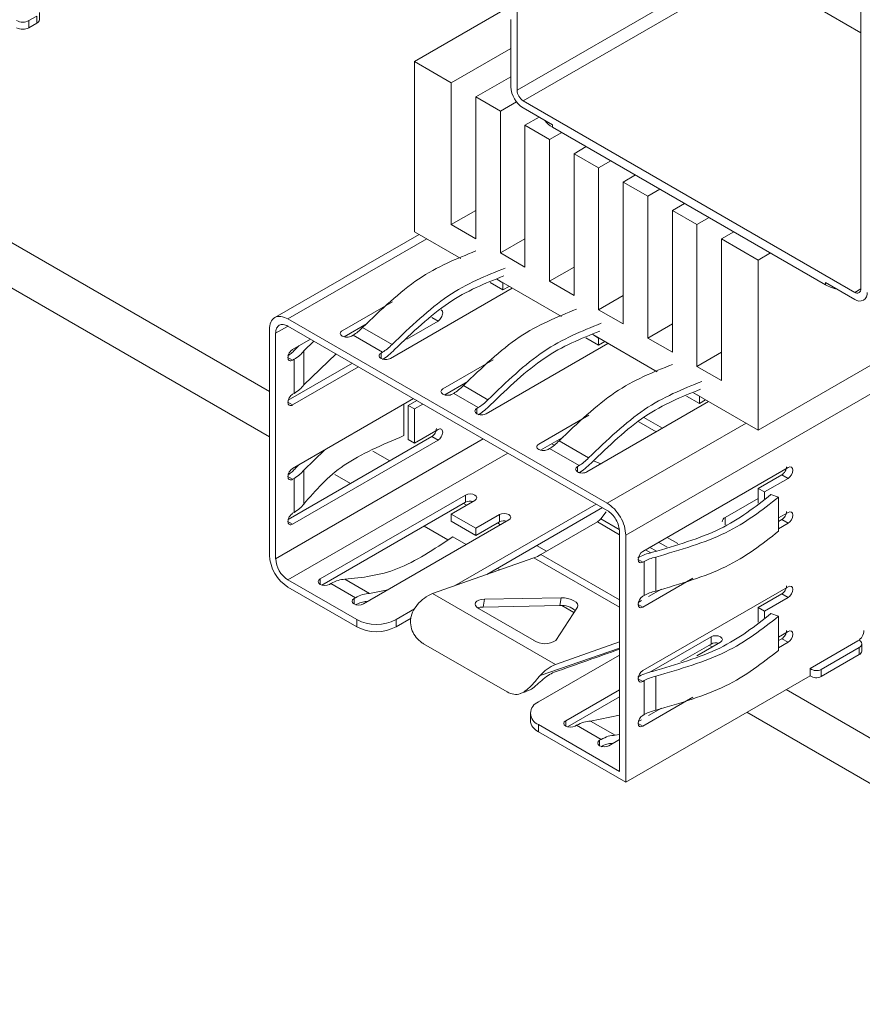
# Model space of a CAD drawing. Header units: millimetres. Extents: x -627 to -39, y 19 to 517.
# Tile 39 of 46: x -170 to -146, y 357 to 385. Entities that reach past the tile are written whole.
import ezdxf

# ---------------------------------------------------------------- set-up
doc = ezdxf.new("R2010")
doc.units = ezdxf.units.MM
doc.layers.get('0').update_dxf_attribs({"lineweight": 20})

msp = doc.modelspace()

# ---------------------------------------------------------------- linework, layer by layer
at = {"color": 7, "linetype": 'Continuous', "lineweight": 15}
for p, q in [((-155.604, 383.075), (-155.604, 390.608)), ((-145.705, 389.425), (-145.705, 384.893)), ((-148.435, 386.308), (-145.705, 384.732)), ((-169.354, 385.107), (-169.354, 385.314)), ((-155.836, 385.474), (-158.559, 383.903)), ((-169.658, 385.08), (-169.428, 385.212)), ((-169.658, 384.872), (-169.658, 385.08)), ((-169.428, 385.005), (-169.658, 384.872)), ((-169.428, 385.005), (-169.428, 385.212)), ((-155.781, 385.116), (-155.781, 383.177)), ((-145.705, 384.893), (-145.705, 377.36)), ((-155.781, 384.282), (-157.498, 383.291)), ((-158.559, 379.004), (-158.559, 383.903)), ((-158.559, 383.903), (-157.498, 383.291)), ((-157.498, 383.291), (-157.498, 379.208)), ((-155.781, 383.465), (-156.791, 382.882)), ((-156.791, 378.8), (-156.791, 382.882)), ((-156.791, 382.882), (-156.084, 382.474)), ((-155.62, 382.742), (-156.084, 382.474)), ((-145.882, 377.258), (-155.428, 382.769)), ((-156.084, 382.474), (-156.084, 378.391)), ((-155.428, 382.565), (-154.587, 382.079)), ((-154.97, 382.301), (-155.377, 382.066)), ((-155.377, 377.983), (-155.377, 382.066)), ((-155.377, 382.066), (-154.67, 381.658)), ((-154.318, 381.861), (-154.67, 381.658)), ((-154.587, 382.079), (-154.587, 382.016)), ((-154.587, 382.016), (-146.723, 377.476)), ((-175.437, 381.74), (-162.734, 374.407)), ((-154.67, 381.658), (-154.67, 377.575)), ((-153.611, 381.452), (-153.963, 381.25)), ((-176.568, 381.087), (-162.734, 373.1)), ((-153.963, 377.167), (-153.963, 381.25)), ((-153.963, 381.25), (-153.255, 380.841)), ((-152.904, 381.044), (-153.255, 380.841)), ((-153.255, 380.841), (-153.255, 376.759)), ((-152.197, 380.636), (-152.548, 380.433)), ((-152.548, 376.35), (-152.548, 380.433)), ((-152.548, 380.433), (-151.841, 380.025)), ((-151.49, 380.228), (-151.841, 380.025)), ((-151.841, 380.025), (-151.841, 375.942)), ((-156.791, 379.616), (-157.498, 379.208)), ((-150.783, 379.82), (-151.134, 379.617)), ((-151.134, 375.534), (-151.134, 379.617)), ((-151.134, 379.617), (-150.427, 379.209)), ((-150.076, 379.411), (-150.427, 379.209)), ((-157.226, 378.234), (-158.559, 379.004)), ((-157.498, 379.208), (-156.791, 378.8)), ((-150.427, 379.209), (-150.427, 375.126)), ((-149.368, 379.003), (-149.72, 378.8)), ((-158.426, 378.927), (-162.579, 376.53)), ((-155.377, 378.8), (-156.084, 378.391)), ((-149.72, 374.718), (-149.72, 378.8)), ((-149.72, 378.8), (-148.659, 378.188)), ((-156.084, 378.391), (-155.377, 377.983)), ((-148.308, 378.391), (-148.659, 378.188)), ((-148.659, 378.188), (-148.659, 373.289)), ((-153.963, 377.983), (-154.67, 377.575)), ((-140.584, 377.951), (-148.659, 373.289)), ((-154.327, 376.561), (-156.185, 377.633)), ((-156.185, 377.633), (-156.013, 377.534)), ((-154.67, 377.575), (-153.963, 377.167)), ((-155.744, 377.379), (-159.252, 375.354)), ((-156.013, 377.327), (-156.379, 377.538)), ((-156.013, 377.327), (-156.013, 377.534)), ((-155.834, 377.43), (-156.013, 377.327)), ((-146.723, 377.539), (-145.882, 377.054)), ((-146.723, 377.476), (-146.723, 377.539)), ((-152.548, 377.167), (-153.255, 376.759)), ((-160.638, 376.154), (-159.194, 376.988)), ((-153.255, 376.759), (-152.548, 376.35)), ((-153.008, 371.187), (-162.2, 376.493)), ((-158.06, 376.535), (-157.88, 376.431)), ((-162.734, 376.185), (-162.734, 369.694)), ((-162.2, 376.286), (-153.008, 370.979)), ((-159.918, 376.362), (-160.583, 375.978)), ((-159.201, 375.759), (-160.05, 376.249)), ((-157.88, 376.431), (-158.779, 375.912)), ((-151.134, 376.35), (-151.841, 375.942)), ((-162.554, 369.59), (-162.554, 376.082)), ((-162.066, 375.615), (-161.552, 375.912)), ((-160.327, 376.024), (-160.369, 375.999)), ((-159.478, 375.534), (-160.327, 376.024)), ((-153.255, 375.735), (-153.622, 375.946)), ((-151.569, 374.969), (-153.427, 376.041)), ((-153.427, 376.041), (-153.255, 375.942)), ((-153.255, 375.735), (-153.255, 375.942)), ((-151.841, 375.942), (-151.134, 375.534)), ((-161.884, 375.721), (-161.983, 375.626)), ((-161.747, 375.571), (-161.452, 375.854)), ((-152.987, 375.787), (-156.494, 373.762)), ((-153.076, 375.838), (-153.255, 375.735)), ((-162.024, 375.33), (-162.066, 375.305)), ((-162.024, 374.35), (-162.024, 375.33)), ((-161.747, 374.591), (-161.747, 375.571)), ((-161.747, 374.591), (-160.814, 375.485)), ((-159.478, 375.534), (-159.52, 375.509)), ((-157.739, 374.481), (-156.295, 375.314)), ((-149.72, 375.534), (-150.427, 375.126)), ((-162.191, 374.15), (-160.346, 375.215)), ((-160.166, 375.112), (-162.066, 374.015)), ((-150.427, 375.126), (-149.72, 374.718)), ((-157.019, 374.689), (-157.684, 374.305)), ((-156.444, 374.167), (-157.151, 374.575)), ((-162.024, 374.35), (-162.066, 374.325)), ((-162.066, 372.186), (-158.582, 374.197)), ((-157.427, 374.35), (-157.47, 374.326)), ((-156.72, 373.942), (-157.427, 374.35)), ((-150.356, 374.061), (-150.723, 374.272)), ((-148.659, 373.289), (-150.528, 374.368)), ((-150.528, 374.368), (-150.356, 374.268)), ((-150.356, 374.061), (-150.356, 374.268)), ((-158.866, 374.033), (-158.866, 373.132)), ((-158.738, 374.004), (-158.493, 374.146)), ((-158.738, 374.004), (-158.559, 373.9)), ((-158.738, 373.024), (-158.738, 374.004)), ((-158.313, 374.042), (-158.559, 373.9)), ((-158.559, 373.9), (-158.559, 372.92)), ((-156.72, 373.942), (-156.763, 373.917)), ((-150.088, 374.113), (-153.595, 372.089)), ((-150.177, 374.165), (-150.356, 374.061)), ((-154.981, 372.889), (-153.537, 373.722)), ((-151.954, 373.656), (-151.417, 373.346)), ((-151.597, 373.242), (-152.098, 373.531)), ((-162.191, 370.72), (-158.06, 373.106)), ((-158.559, 372.92), (-157.88, 373.312)), ((-158.06, 373.106), (-157.88, 373.002)), ((-154.261, 373.097), (-154.927, 372.713)), ((-157.88, 373.002), (-162.066, 370.585)), ((-158.738, 373.024), (-158.559, 372.92)), ((-154.67, 372.758), (-154.712, 372.734)), ((-153.821, 372.268), (-154.67, 372.758)), ((-154.523, 372.861), (-154.609, 372.896)), ((-153.544, 372.493), (-154.393, 372.983)), ((-161.747, 372.141), (-161.147, 372.716)), ((-159.757, 372.689), (-159.27, 372.407)), ((-161.884, 372.291), (-161.983, 372.196)), ((-153.821, 372.268), (-153.864, 372.244)), ((-153.19, 372.323), (-153.4, 372.407)), ((-151.987, 369.797), (-147.801, 372.213)), ((-162.024, 371.9), (-162.066, 371.876)), ((-162.024, 370.92), (-162.024, 371.9)), ((-161.747, 371.161), (-161.747, 372.141)), ((-160.855, 372.016), (-160.401, 371.754)), ((-148.659, 371.615), (-147.98, 372.007)), ((-147.801, 371.903), (-148.48, 371.511)), ((-147.801, 371.903), (-147.98, 372.007)), ((-161.274, 369.006), (-157.088, 371.423)), ((-157.088, 371.215), (-157.088, 371.423)), ((-148.48, 371.511), (-148.659, 371.615)), ((-148.659, 371.192), (-148.659, 371.615)), ((-148.48, 371.511), (-148.48, 371.313)), ((-148.294, 371.437), (-148.077, 371.361)), ((-148.077, 370.381), (-148.077, 371.361)), ((-157.088, 371.215), (-161.221, 368.83)), ((-156.819, 371.268), (-157.498, 370.876)), ((-157.402, 368.809), (-153.325, 371.162)), ((-157.147, 371.182), (-157.058, 371.13)), ((-153.145, 371.059), (-156.476, 369.136)), ((-149.614, 370.774), (-148.659, 371.325)), ((-162.024, 370.92), (-162.066, 370.896)), ((-157.498, 370.876), (-156.791, 370.468)), ((-157.498, 370.668), (-157.498, 370.876)), ((-156.791, 370.468), (-156.112, 370.86)), ((-156.112, 370.652), (-156.112, 370.86)), ((-153.043, 370.935), (-153.196, 370.734)), ((-149.614, 370.566), (-149.614, 370.774)), ((-148.077, 370.764), (-147.801, 370.923)), ((-155.843, 370.704), (-160.03, 368.288)), ((-158.278, 370.528), (-157.599, 370.136)), ((-156.791, 370.26), (-157.498, 370.668)), ((-156.112, 370.652), (-156.791, 370.26)), ((-156.171, 370.618), (-156.082, 370.567)), ((-154.917, 369.709), (-153.291, 370.648)), ((-148.077, 370.661), (-147.98, 370.717)), ((-147.801, 370.613), (-148.077, 370.453)), ((-147.801, 370.613), (-147.98, 370.717)), ((-157.455, 370.219), (-157.069, 369.997)), ((-156.791, 370.26), (-156.791, 370.468)), ((-152.654, 370.367), (-152.654, 363.467)), ((-152.475, 363.156), (-152.475, 370.263)), ((-155.04, 369.965), (-154.757, 369.802)), ((-151.611, 369.638), (-151.611, 368.658)), ((-155.119, 369.615), (-158.035, 368.585)), ((-151.987, 369.486), (-151.944, 369.511)), ((-151.944, 368.531), (-151.944, 369.511)), ((-156.171, 369.312), (-156.098, 369.269)), ((-162.2, 368.978), (-160.22, 367.835)), ((-160.963, 368.876), (-161.005, 368.851)), ((-160.256, 368.467), (-160.963, 368.876)), ((-159.855, 368.588), (-160.562, 368.996)), ((-150.543, 369.03), (-151.987, 368.196)), ((-151.987, 366.367), (-147.801, 368.784)), ((-160.22, 367.627), (-162.2, 368.77)), ((-159.855, 368.588), (-159.321, 368.697)), ((-158.035, 368.585), (-154.5, 366.544)), ((-151.944, 368.531), (-151.987, 368.507)), ((-151.818, 368.501), (-151.447, 368.716)), ((-148.659, 368.185), (-147.98, 368.577)), ((-147.801, 368.474), (-147.98, 368.577)), ((-160.256, 368.467), (-160.298, 368.443)), ((-156.579, 368.199), (-156.545, 368.423)), ((-154.371, 368.242), (-156.579, 368.199)), ((-154.337, 368.466), (-156.545, 368.423)), ((-154.371, 368.242), (-154.337, 368.466)), ((-154.316, 368.241), (-153.967, 368.039)), ((-152.113, 368.331), (-152.024, 368.382)), ((-147.801, 368.474), (-148.48, 368.082)), ((-159.089, 367.835), (-158.555, 368.143)), ((-156.7, 368.149), (-155.116, 367.234)), ((-154.49, 367.236), (-153.866, 368.194)), ((-148.48, 368.082), (-148.659, 368.185)), ((-148.659, 367.763), (-148.659, 368.185)), ((-148.48, 368.082), (-148.48, 367.883)), ((-148.294, 368.008), (-148.077, 367.931)), ((-148.077, 366.951), (-148.077, 367.931)), ((-160.22, 367.627), (-160.22, 367.835)), ((-158.654, 367.878), (-159.089, 367.627)), ((-159.089, 367.627), (-159.089, 367.835)), ((-148.077, 367.334), (-147.801, 367.494)), ((-155.893, 365.754), (-158.297, 367.142)), ((-154.5, 366.544), (-152.654, 367.196)), ((-151.782, 366.322), (-150.017, 367.341)), ((-150.017, 367.133), (-150.894, 366.627)), ((-149.748, 367.186), (-150.427, 366.794)), ((-150.076, 367.1), (-149.987, 367.048)), ((-150.017, 367.133), (-150.017, 367.341)), ((-148.077, 367.231), (-147.98, 367.287)), ((-147.801, 367.183), (-148.077, 367.024)), ((-147.801, 367.183), (-147.98, 367.287)), ((-145.793, 367.221), (-147.166, 366.428)), ((-145.754, 367.243), (-145.758, 367.245)), ((-145.68, 366.932), (-145.68, 367.139)), ((-152.654, 366.814), (-154.988, 365.467)), ((-146.85, 366.403), (-145.754, 367.035)), ((-145.754, 366.828), (-146.85, 366.195)), ((-145.754, 366.828), (-145.754, 367.035)), ((-147.166, 366.22), (-147.166, 366.428)), ((-146.85, 366.195), (-146.85, 366.403)), ((-147.166, 366.22), (-152.475, 363.156)), ((-151.987, 366.057), (-151.944, 366.082)), ((-151.944, 365.102), (-151.944, 366.082)), ((-151.611, 366.209), (-151.611, 365.229)), ((-155.511, 365.706), (-155.329, 365.768)), ((-154.203, 364.924), (-152.654, 365.818)), ((-147.86, 365.82), (-134.43, 358.068)), ((-152.654, 365.611), (-154.15, 364.748)), ((-150.543, 365.6), (-151.987, 364.767)), ((-155.222, 365.141), (-155.222, 364.933)), ((-151.944, 365.102), (-151.987, 365.077)), ((-151.818, 365.072), (-151.447, 365.286)), ((-148.991, 365.167), (-134.43, 356.761)), ((-154.988, 364.814), (-154.988, 364.607)), ((-154.988, 364.814), (-152.654, 363.467)), ((-153.491, 364.914), (-152.654, 365.084)), ((-152.784, 364.506), (-153.491, 364.914)), ((-152.113, 364.901), (-152.024, 364.953)), ((-152.475, 363.156), (-154.988, 364.607)), ((-153.892, 364.794), (-153.934, 364.769)), ((-153.185, 364.385), (-153.892, 364.794)), ((-152.784, 364.506), (-152.654, 364.533)), ((-153.185, 364.385), (-153.227, 364.361)), ((-152.654, 364.381), (-152.958, 364.206))]:
    msp.add_line(p, q, dxfattribs=at)
at = {"color": 8, "linetype": 'Continuous', "lineweight": 15}
for p, q in [((-155.604, 383.075), (-149.316, 386.706)), ((-148.962, 386.501), (-155.428, 382.769)), ((-158.205, 378.8), (-162.2, 376.493)), ((-139.871, 377.539), (-152.475, 370.263)), ((-145.882, 377.258), (-145.705, 377.36)), ((-162.218, 376.275), (-162.554, 376.082)), ((-162.066, 375.305), (-162.2, 375.383)), ((-159.52, 375.509), (-159.52, 375.354)), ((-162.2, 374.092), (-162.066, 374.015)), ((-156.763, 373.917), (-156.763, 373.762)), ((-153.008, 371.187), (-149.013, 373.493)), ((-156.578, 373.04), (-162.554, 369.59)), ((-155.871, 372.632), (-162.2, 368.978)), ((-153.864, 372.244), (-153.864, 372.089)), ((-162.066, 371.876), (-162.2, 371.953)), ((-162.2, 370.663), (-162.066, 370.585)), ((-152.654, 370.281), (-153.291, 370.648)), ((-152.664, 370.427), (-153.196, 370.734)), ((-150.979, 370.027), (-151.283, 370.203)), ((-151.598, 369.812), (-151.78, 369.916)), ((-151.286, 369.92), (-151.529, 370.061)), ((-152.654, 368.403), (-154.917, 369.709)), ((-151.753, 369.76), (-151.902, 369.846)), ((-152.654, 368.192), (-155.119, 369.615)), ((-152.121, 369.564), (-151.987, 369.486)), ((-161.274, 368.851), (-161.274, 369.006)), ((-160.298, 368.443), (-160.298, 368.288)), ((-151.987, 368.196), (-152.121, 368.274)), ((-152.654, 367.01), (-154.938, 366.227)), ((-152.121, 366.135), (-151.987, 366.057)), ((-154.203, 364.769), (-154.203, 364.924)), ((-151.987, 364.767), (-152.121, 364.844)), ((-153.227, 364.361), (-153.227, 364.206))]:
    msp.add_line(p, q, dxfattribs=at)
at = {"color": 7, "linetype": 'Continuous', "lineweight": 15, "flags": 128}
for points in [[(-147.801, 372.213), (-147.749, 372.231), (-147.706, 372.223), (-147.677, 372.189), (-147.666, 372.136), (-147.677, 372.07), (-147.706, 372.003), (-147.749, 371.945), (-147.801, 371.903)], [(-157.088, 371.423), (-157.026, 371.447), (-156.954, 371.455), (-156.881, 371.447), (-156.819, 371.423), (-156.778, 371.387), (-156.764, 371.345), (-156.778, 371.303), (-156.819, 371.268)], [(-156.112, 370.86), (-156.051, 370.883), (-155.978, 370.892), (-155.905, 370.883), (-155.843, 370.86), (-155.802, 370.824), (-155.788, 370.782), (-155.802, 370.74), (-155.843, 370.704)], [(-147.801, 370.923), (-147.749, 370.941), (-147.706, 370.933), (-147.677, 370.899), (-147.666, 370.846), (-147.677, 370.78), (-147.706, 370.713), (-147.749, 370.654), (-147.801, 370.613)], [(-151.987, 369.486), (-152.038, 369.469), (-152.082, 369.477), (-152.111, 369.511), (-152.121, 369.564), (-152.111, 369.629), (-152.082, 369.696), (-152.038, 369.755), (-151.987, 369.797)], [(-161.005, 368.851), (-161.067, 368.827), (-161.14, 368.819), (-161.212, 368.827), (-161.274, 368.851), (-161.315, 368.887), (-161.33, 368.929), (-161.315, 368.971), (-161.274, 369.006)], [(-147.801, 368.784), (-147.749, 368.802), (-147.706, 368.793), (-147.677, 368.76), (-147.666, 368.706), (-147.677, 368.641), (-147.706, 368.574), (-147.749, 368.515), (-147.801, 368.474)], [(-151.987, 368.196), (-152.038, 368.178), (-152.082, 368.187), (-152.111, 368.22), (-152.121, 368.274), (-152.111, 368.339), (-152.082, 368.406), (-152.038, 368.465), (-151.987, 368.507)], [(-160.03, 368.288), (-160.091, 368.264), (-160.164, 368.256), (-160.237, 368.264), (-160.298, 368.288), (-160.339, 368.323), (-160.354, 368.365), (-160.339, 368.407), (-160.298, 368.443)], [(-156.545, 368.423), (-156.634, 368.415), (-156.709, 368.395), (-156.767, 368.366), (-156.802, 368.328), (-156.813, 368.284), (-156.799, 368.238), (-156.76, 368.191), (-156.7, 368.149)], [(-154.337, 368.466), (-154.238, 368.461), (-154.138, 368.444), (-154.045, 368.416), (-153.965, 368.378), (-153.903, 368.334), (-153.865, 368.286), (-153.852, 368.238), (-153.866, 368.194)], [(-156.579, 368.199), (-156.668, 368.191), (-156.739, 368.174)], [(-150.017, 367.341), (-149.955, 367.365), (-149.883, 367.373), (-149.81, 367.365), (-149.748, 367.341), (-149.707, 367.305), (-149.693, 367.263), (-149.707, 367.221), (-149.748, 367.186)], [(-147.801, 367.494), (-147.749, 367.512), (-147.706, 367.503), (-147.677, 367.47), (-147.666, 367.416), (-147.677, 367.351), (-147.706, 367.284), (-147.749, 367.225), (-147.801, 367.183)], [(-151.987, 366.057), (-152.038, 366.039), (-152.082, 366.048), (-152.111, 366.081), (-152.121, 366.135), (-152.111, 366.2), (-152.082, 366.267), (-152.038, 366.326), (-151.987, 366.367)], [(-153.934, 364.769), (-153.996, 364.745), (-154.069, 364.737), (-154.141, 364.745), (-154.203, 364.769), (-154.244, 364.805), (-154.259, 364.847), (-154.244, 364.889), (-154.203, 364.924)], [(-151.987, 364.767), (-152.038, 364.749), (-152.082, 364.757), (-152.111, 364.791), (-152.121, 364.844), (-152.111, 364.91), (-152.082, 364.977), (-152.038, 365.036), (-151.987, 365.077)], [(-152.958, 364.206), (-153.02, 364.182), (-153.093, 364.174), (-153.166, 364.182), (-153.227, 364.206), (-153.268, 364.241), (-153.283, 364.283), (-153.268, 364.325), (-153.227, 364.361)]]:
    msp.add_lwpolyline(points, dxfattribs=at)
at = {"color": 7, "linetype": 'Continuous', "lineweight": 15}
for centre, radius, start, end in [((-169.834, 385.421), 0.384, 242.6097, 297.3903), ((-169.48, 385.12), 0.126, 294.3747, 354.3052), ((-169.834, 385.214), 0.384, 242.6097, 297.3903), ((-155.014, 383.212), 0.768, 182.6055, 237.3945), ((-155.221, 383.093), 0.384, 182.6055, 237.3945), ((-154.266, 382.606), 0.671, 216.5687, 241.477), ((-146.115, 378.568), 1.25, 240.9041, 257.1141), ((-145.813, 377.343), 0.109, 230.7967, 9.214), ((-145.744, 377.223), 0.218, 230.7967, 9.214), ((-156.952, 370.948), 0.3, 74.5224, 116.924), ((-149.552, 370.636), 0.151, 114.3747, 174.3052), ((-155.977, 370.385), 0.3, 74.5224, 116.924), ((-153.463, 370.932), 0.331, 301.2383, 323.4824), ((-161.576, 369.746), 1.159, 182.6055, 237.3945), ((-155.53, 370.759), 1.216, 289.7389, 300.2587), ((-161.786, 369.625), 0.768, 182.6055, 237.3945), ((-157.625, 367.557), 1.107, 111.7418, 140.0122), ((-154.324, 367.625), 0.619, 50.1253, 94.4194), ((-159.655, 368.927), 1.23, 242.6097, 297.3903), ((-159.655, 368.719), 1.23, 242.6097, 297.3903), ((-146, 367.544), 0.384, 302.6055, 357.3945), ((-154.805, 367.708), 0.567, 236.6457, 303.7264), ((-149.881, 366.866), 0.3, 74.5224, 116.924), ((-145.794, 367.139), 0.111, 290.7834, 69.2166), ((-145.807, 366.944), 0.128, 294.3747, 354.3052), ((-154.09, 365.516), 1.107, 111.7418, 140.0122), ((-146.989, 366.656), 0.289, 232.2, 298.7195), ((-146.989, 366.449), 0.289, 232.2, 298.7195), ((-154.864, 365.141), 0.349, 110.7834, 249.2166), ((-154.822, 364.973), 0.402, 185.6948, 245.6253)]:
    msp.add_arc(centre, radius, start, end, dxfattribs=at)
msp.add_ellipse((-150.772, 368.176), major_axis=(64.085, 22.632), ratio=0.007303, start_param=4.651051, end_param=4.680427, dxfattribs=at)
for points in [[(-160.05, 376.249), (-159.518, 376.76), (-158.453, 377.781), (-157.345, 378.226), (-156.791, 378.448)], [(-159.201, 375.759), (-158.669, 376.27), (-157.605, 377.292), (-156.497, 377.736), (-155.942, 377.958)], [(-155.984, 377.732), (-156.519, 377.518), (-157.589, 377.089), (-158.617, 376.102), (-159.131, 375.608)], [(-157.151, 374.575), (-156.619, 375.086), (-155.554, 376.108), (-154.446, 376.552), (-153.892, 376.774)], [(-162.734, 376.185), (-162.725, 376.261), (-162.709, 376.413), (-162.586, 376.546), (-162.41, 376.586), (-162.27, 376.524), (-162.2, 376.493)], [(-157.746, 376.664), (-157.748, 376.643), (-157.752, 376.6), (-157.783, 376.53), (-157.827, 376.469), (-157.862, 376.444), (-157.88, 376.431)], [(-162.2, 376.286), (-162.247, 376.306), (-162.339, 376.348), (-162.456, 376.321), (-162.538, 376.233), (-162.549, 376.132), (-162.554, 376.082)], [(-160.638, 375.999), (-160.653, 376.011), (-160.684, 376.033), (-160.698, 376.077), (-160.684, 376.12), (-160.653, 376.143), (-160.638, 376.154)], [(-160.327, 376.024), (-160.279, 376.054), (-160.184, 376.114), (-160.094, 376.204), (-160.05, 376.249)], [(-156.444, 374.167), (-155.911, 374.678), (-154.847, 375.7), (-153.739, 376.144), (-153.185, 376.366)], [(-160.369, 375.999), (-160.389, 375.99), (-160.428, 375.972), (-160.503, 375.965), (-160.579, 375.972), (-160.618, 375.99), (-160.638, 375.999)], [(-153.226, 376.14), (-153.761, 375.926), (-154.832, 375.497), (-155.859, 374.51), (-156.373, 374.016)], [(-162.203, 375.433), (-162.158, 375.462), (-162.068, 375.52), (-162.011, 375.59), (-161.983, 375.626)], [(-162.2, 375.383), (-162.198, 375.404), (-162.194, 375.447), (-162.163, 375.516), (-162.119, 375.578), (-162.084, 375.603), (-162.066, 375.615)], [(-159.201, 375.759), (-159.246, 375.714), (-159.335, 375.625), (-159.43, 375.564), (-159.478, 375.534)], [(-159.478, 375.326), (-159.418, 375.364), (-159.299, 375.44), (-159.187, 375.552), (-159.131, 375.608)], [(-162.066, 375.305), (-162.084, 375.297), (-162.119, 375.282), (-162.163, 375.292), (-162.194, 375.325), (-162.198, 375.363), (-162.2, 375.383)], [(-162.024, 375.33), (-161.967, 375.366), (-161.854, 375.438), (-161.783, 375.526), (-161.747, 375.571)], [(-159.52, 375.354), (-159.536, 375.366), (-159.567, 375.388), (-159.581, 375.432), (-159.567, 375.475), (-159.536, 375.498), (-159.52, 375.509)], [(-159.252, 375.354), (-159.271, 375.345), (-159.311, 375.327), (-159.386, 375.32), (-159.462, 375.327), (-159.501, 375.345), (-159.52, 375.354)], [(-154.393, 372.983), (-153.861, 373.494), (-152.797, 374.516), (-151.688, 374.96), (-151.134, 375.182)], [(-161.747, 374.591), (-161.783, 374.547), (-161.854, 374.458), (-161.967, 374.386), (-162.024, 374.35)], [(-157.739, 374.326), (-157.754, 374.337), (-157.785, 374.36), (-157.799, 374.403), (-157.785, 374.447), (-157.754, 374.469), (-157.739, 374.481)], [(-157.427, 374.35), (-157.38, 374.38), (-157.285, 374.441), (-157.195, 374.53), (-157.151, 374.575)], [(-153.544, 372.493), (-153.012, 373.004), (-151.948, 374.026), (-150.84, 374.47), (-150.286, 374.692)], [(-150.327, 374.467), (-150.862, 374.252), (-151.933, 373.823), (-152.96, 372.836), (-153.474, 372.343)], [(-162.2, 374.092), (-162.198, 374.114), (-162.194, 374.157), (-162.163, 374.226), (-162.119, 374.288), (-162.084, 374.313), (-162.066, 374.325)], [(-157.47, 374.326), (-157.489, 374.317), (-157.529, 374.299), (-157.604, 374.291), (-157.68, 374.299), (-157.719, 374.317), (-157.739, 374.326)], [(-156.444, 374.167), (-156.488, 374.122), (-156.578, 374.033), (-156.673, 373.972), (-156.72, 373.942)], [(-162.066, 374.015), (-162.084, 374.007), (-162.119, 373.991), (-162.163, 374.002), (-162.194, 374.035), (-162.198, 374.073), (-162.2, 374.092)], [(-156.763, 373.762), (-156.778, 373.774), (-156.809, 373.796), (-156.823, 373.84), (-156.809, 373.883), (-156.778, 373.906), (-156.763, 373.917)], [(-156.72, 373.734), (-156.661, 373.772), (-156.541, 373.848), (-156.429, 373.96), (-156.373, 374.016)], [(-156.494, 373.762), (-156.514, 373.753), (-156.553, 373.735), (-156.628, 373.728), (-156.704, 373.735), (-156.743, 373.753), (-156.763, 373.762)], [(-158.06, 373.106), (-158.042, 373.118), (-158.007, 373.143), (-157.962, 373.205), (-157.931, 373.274), (-157.927, 373.317), (-157.925, 373.338)], [(-157.88, 373.312), (-157.862, 373.32), (-157.827, 373.336), (-157.783, 373.326), (-157.752, 373.292), (-157.748, 373.254), (-157.746, 373.235)], [(-161.747, 371.161), (-161.404, 371.556), (-160.717, 372.346), (-159.483, 372.87), (-158.866, 373.132)], [(-157.746, 373.235), (-157.748, 373.213), (-157.752, 373.17), (-157.783, 373.101), (-157.827, 373.039), (-157.862, 373.014), (-157.88, 373.002)], [(-154.981, 372.734), (-154.996, 372.745), (-155.028, 372.768), (-155.041, 372.811), (-155.028, 372.855), (-154.996, 372.877), (-154.981, 372.889)], [(-154.67, 372.758), (-154.622, 372.788), (-154.527, 372.849), (-154.438, 372.938), (-154.393, 372.983)], [(-154.712, 372.734), (-154.732, 372.725), (-154.771, 372.707), (-154.846, 372.699), (-154.922, 372.707), (-154.961, 372.725), (-154.981, 372.734)], [(-153.544, 372.493), (-153.589, 372.448), (-153.679, 372.359), (-153.774, 372.299), (-153.821, 372.268)], [(-162.203, 372.004), (-162.158, 372.033), (-162.068, 372.09), (-162.011, 372.161), (-161.983, 372.196)], [(-162.2, 371.953), (-162.198, 371.975), (-162.194, 372.018), (-162.163, 372.087), (-162.119, 372.148), (-162.084, 372.173), (-162.066, 372.186)], [(-153.864, 372.089), (-153.879, 372.1), (-153.91, 372.123), (-153.924, 372.166), (-153.91, 372.21), (-153.879, 372.232), (-153.864, 372.244)], [(-153.821, 372.061), (-153.762, 372.099), (-153.642, 372.175), (-153.53, 372.287), (-153.474, 372.343)], [(-147.98, 372.007), (-147.963, 372.019), (-147.928, 372.044), (-147.883, 372.106), (-147.852, 372.175), (-147.848, 372.218), (-147.846, 372.239)], [(-162.066, 371.876), (-162.084, 371.868), (-162.119, 371.852), (-162.163, 371.862), (-162.194, 371.896), (-162.198, 371.934), (-162.2, 371.953)], [(-162.024, 371.9), (-161.967, 371.936), (-161.854, 372.009), (-161.783, 372.097), (-161.747, 372.141)], [(-153.595, 372.089), (-153.614, 372.08), (-153.654, 372.062), (-153.729, 372.054), (-153.805, 372.062), (-153.844, 372.08), (-153.864, 372.089)], [(-151.706, 369.774), (-151.022, 369.972), (-149.654, 370.369), (-148.747, 371.081), (-148.294, 371.437)], [(-148.077, 371.361), (-148.547, 370.992), (-149.486, 370.254), (-150.903, 369.843), (-151.611, 369.638)], [(-161.747, 371.161), (-161.783, 371.117), (-161.854, 371.029), (-161.967, 370.956), (-162.024, 370.92)], [(-153.008, 371.187), (-152.938, 371.137), (-152.798, 371.038), (-152.622, 370.794), (-152.499, 370.519), (-152.483, 370.348), (-152.475, 370.263)], [(-162.2, 370.663), (-162.198, 370.684), (-162.194, 370.727), (-162.163, 370.797), (-162.119, 370.858), (-162.084, 370.883), (-162.066, 370.896)], [(-152.654, 370.367), (-152.66, 370.423), (-152.67, 370.536), (-152.752, 370.719), (-152.869, 370.88), (-152.962, 370.946), (-153.008, 370.979)], [(-147.98, 370.717), (-147.963, 370.729), (-147.928, 370.754), (-147.883, 370.816), (-147.852, 370.885), (-147.848, 370.928), (-147.846, 370.949)], [(-162.066, 370.585), (-162.084, 370.578), (-162.119, 370.562), (-162.163, 370.572), (-162.194, 370.606), (-162.198, 370.644), (-162.2, 370.663)], [(-160.562, 368.996), (-160.064, 369.048), (-159.067, 369.152), (-157.992, 369.864), (-157.455, 370.219)], [(-148.077, 370.381), (-148.547, 370.012), (-149.486, 369.274), (-150.903, 368.864), (-151.611, 368.658)], [(-151.706, 369.774), (-151.783, 369.754), (-151.936, 369.713), (-152.061, 369.647), (-152.124, 369.615)], [(-151.944, 369.511), (-151.895, 369.537), (-151.795, 369.589), (-151.672, 369.622), (-151.611, 369.638)], [(-160.963, 368.876), (-160.893, 368.911), (-160.754, 368.982), (-160.626, 368.992), (-160.562, 368.996)], [(-147.98, 368.577), (-147.963, 368.59), (-147.928, 368.615), (-147.883, 368.676), (-147.852, 368.745), (-147.848, 368.788), (-147.846, 368.81)], [(-159.855, 368.588), (-159.919, 368.583), (-160.047, 368.574), (-160.186, 368.503), (-160.256, 368.467)], [(-151.944, 368.531), (-151.895, 368.557), (-151.795, 368.609), (-151.672, 368.642), (-151.611, 368.658)], [(-160.256, 368.26), (-160.2, 368.288), (-160.089, 368.345), (-159.987, 368.353), (-159.936, 368.356)], [(-151.706, 366.345), (-151.022, 366.543), (-149.654, 366.939), (-148.747, 367.652), (-148.294, 368.008)], [(-148.077, 367.931), (-148.547, 367.562), (-149.486, 366.825), (-150.903, 366.414), (-151.611, 366.209)], [(-147.98, 367.287), (-147.963, 367.3), (-147.928, 367.325), (-147.883, 367.386), (-147.852, 367.455), (-147.848, 367.498), (-147.846, 367.52)], [(-148.077, 366.951), (-148.547, 366.582), (-149.486, 365.845), (-150.903, 365.434), (-151.611, 365.229)], [(-151.706, 366.345), (-151.783, 366.324), (-151.936, 366.283), (-152.061, 366.218), (-152.124, 366.185)], [(-151.944, 366.082), (-151.895, 366.108), (-151.795, 366.16), (-151.672, 366.192), (-151.611, 366.209)], [(-151.944, 365.102), (-151.895, 365.128), (-151.795, 365.18), (-151.672, 365.213), (-151.611, 365.229)], [(-153.892, 364.794), (-153.822, 364.829), (-153.683, 364.9), (-153.555, 364.91), (-153.491, 364.914)], [(-152.784, 364.506), (-152.848, 364.501), (-152.976, 364.492), (-153.115, 364.421), (-153.185, 364.385)], [(-153.185, 364.178), (-153.129, 364.206), (-153.018, 364.263), (-152.916, 364.27), (-152.865, 364.274)]]:
    msp.add_open_spline(points, degree=3, dxfattribs=at)
for points, knots in [([(-157.785, 376.751), (-157.785, 376.751), (-157.77, 376.748), (-157.752, 376.72), (-157.748, 376.683), (-157.746, 376.664)], [0, 0, 0, 0, 0.000102, 0.500051, 1, 1, 1, 1]), ([(-158.473, 368.268), (-158.525, 368.2), (-158.63, 368.062), (-158.688, 367.808), (-158.652, 367.567), (-158.546, 367.359), (-158.417, 367.219), (-158.328, 367.161), (-158.297, 367.142)], [0, 0, 0, 0, 0.191762, 0.384649, 0.55483, 0.722064, 0.904674, 1, 1, 1, 1]), ([(-154.535, 366.321), (-154.594, 366.294), (-154.711, 366.24), (-154.891, 366.086), (-155.065, 365.929), (-155.211, 365.815), (-155.297, 365.785), (-155.331, 365.773)], [0, 0, 0, 0, 0.229014, 0.458323, 0.677599, 0.871235, 1, 1, 1, 1]), ([(-155.893, 365.754), (-155.829, 365.725), (-155.7, 365.667), (-155.508, 365.692), (-155.327, 365.8), (-155.161, 365.965), (-155.035, 366.116), (-154.962, 366.199), (-154.938, 366.227)], [0, 0, 0, 0, 0.194571, 0.389276, 0.578698, 0.75025, 0.916094, 1, 1, 1, 1])]:
    msp.add_open_spline(points, degree=3, knots=knots, dxfattribs=at)

doc.saveas('drawing.dxf')
